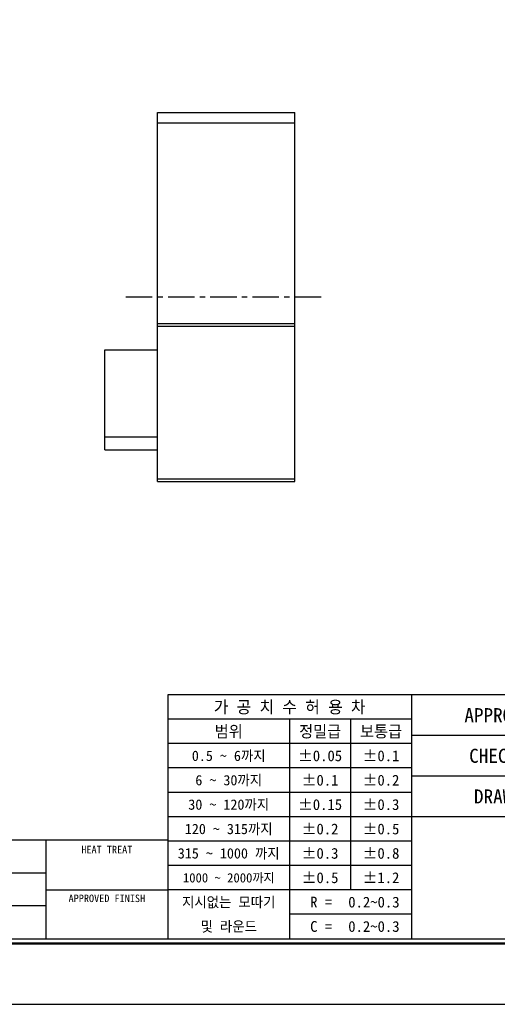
# Model space of a CAD drawing. Header units: millimetres. Extents: x 1532 to 2060, y 1208 to 1582.
# Tile 2 of 3: x 1788 to 1879, y 1208 to 1395. Entities that reach past the tile are written whole.
import ezdxf
from ezdxf.enums import TextEntityAlignment as Align

# ---------------------------------------------------------------- set-up
doc = ezdxf.new("R2010")
doc.units = ezdxf.units.MM
doc.linetypes.add('CENTER', pattern=[2, 1.25, -0.25, 0.25, -0.25])
for name, color, linetype in [('S1', 1, 'CENTER'), ('Z5', 7, 'Continuous'), ('Z7', 7, 'Continuous')]:
    doc.layers.add(name, color=color, linetype=linetype)

# ---------------------------------------------------------------- blocks, each defined once
blk = doc.blocks.new('란표제')
at = {"layer": 'Z7'}
for p, q in [((290.0000000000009, 33), (160.0000000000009, 33)), ((160.0000000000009, 33), (160.0000000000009, 7)), ((186.0000000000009, 33), (186.0000000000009, 7)), ((186.0000000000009, 30.39999999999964), (160.0000000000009, 30.39999999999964)), ((173.0000000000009, 30.39999999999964), (173.0000000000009, 7)), ((179.5000000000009, 30.39999999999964), (179.5000000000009, 12.20000000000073)), ((231.0000000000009, 28.66666666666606), (186.0000000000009, 28.66666666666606)), ((186.0000000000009, 27.79999999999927), (160.0000000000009, 27.79999999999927)), ((186.0000000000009, 25.20000000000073), (160.0000000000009, 25.20000000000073)), ((231.0000000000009, 24.33333333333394), (186.0000000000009, 24.33333333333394)), ((186.0000000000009, 22.60000000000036), (160.0000000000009, 22.60000000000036)), ((186.0000000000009, 20), (160.0000000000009, 20)), ((290.0000000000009, 20), (186.0000000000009, 20)), ((160.0000000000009, 17.5), (62, 17.5)), ((147.0000000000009, 17.5), (147.0000000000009, 7)), ((186.0000000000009, 17.39999999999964), (160.0000000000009, 17.39999999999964)), ((186.0000000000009, 14.79999999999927), (160.0000000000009, 14.79999999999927)), ((147.0000000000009, 14), (62, 14)), ((147.0000000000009, 12.20000000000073), (160.0000000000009, 12.20000000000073)), ((186.0000000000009, 12.20000000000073), (160.0000000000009, 12.20000000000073)), ((147.0000000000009, 10.5), (62, 10.5)), ((186.0000000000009, 9.600000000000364), (173.0000000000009, 9.600000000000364))]:
    blk.add_line(p, q, dxfattribs=at)
at = {"layer": 'Z7', "color": 0}
blk.add_line((0, 0), (297.0000000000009, 0), dxfattribs=at)
at = {"layer": 'Z7', "const_width": 0.25}
blk.add_lwpolyline([(290.5000000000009, 6.5), (290.5000000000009, 203.5), (10, 203.5), (10, 6.5)], close=True, dxfattribs=at)
at = {"layer": 'Z7'}
blk.add_lwpolyline([(290.0000000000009, 7), (290.0000000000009, 203), (10.5, 203), (10.5, 7)], close=True, dxfattribs=at)
at = {"layer": 'Z5', "ltscale": 0.5}
for tag, p, height in [('TITLE', (237.1657184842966, 24.40589700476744), 2.5), ('도번', (251.1811757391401, 15.64243272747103), 2.5), ('SCALE', (253.7810780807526, 9.552501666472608), 1.2), ('DATE', (277.0199167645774, 9.511328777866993), 1.2)]:
    blk.add_attdef(tag, p, '', height=height, dxfattribs=at)
at = {"layer": 'Z7'}
for s, height, p in [('가 공 치 수 허 용 차', 1.3, (173.0000000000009, 31.70000000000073)), ('APPROVED BY', 1.5, (197.2500000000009, 30.83333333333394)), ('범위', 1.25, (166.5000000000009, 29.10000000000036)), ('정밀급', 1.25, (176.2500000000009, 29.10000000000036)), ('보통급', 1.25, (182.7500000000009, 29.10000000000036)), ('0.5 ~ 6까지', 1.1, (166.5000000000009, 26.5)), ('%%P0.05', 1.15, (176.2500000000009, 26.5)), ('%%P0.1', 1.15, (182.7500000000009, 26.5)), ('CHECKED BY', 1.5, (197.2500000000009, 26.5)), ('6 ~ 30까지', 1.1, (166.5000000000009, 23.89999999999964)), ('%%P0.1', 1.15, (176.2500000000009, 23.89999999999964)), ('%%P0.2', 1.15, (182.7500000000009, 23.89999999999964)), ('DRAWED BY', 1.5, (197.2500000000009, 22.16666666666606)), ('30 ~ 120까지', 1.1, (166.5000000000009, 21.29999999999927)), ('%%P0.15', 1.15, (176.2500000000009, 21.29999999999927)), ('%%P0.3', 1.15, (182.7500000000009, 21.29999999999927)), ('120 ~ 315까지', 1.1, (166.5000000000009, 18.70000000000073)), ('%%P0.2', 1.15, (176.2500000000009, 18.70000000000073)), ('%%P0.5', 1.15, (182.7500000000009, 18.70000000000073)), ('HEAT TREAT', 0.8, (153.5000000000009, 16.5)), ('315 ~ 1000 까지', 1.1, (166.5000000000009, 16.10000000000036)), ('%%P0.3', 1.15, (176.2500000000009, 16.10000000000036)), ('%%P0.8', 1.15, (182.7500000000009, 16.10000000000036)), ('1000 ~ 2000까지', 0.9900000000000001, (166.5030811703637, 13.49078300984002)), ('%%P0.5', 1.15, (176.2500000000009, 13.5)), ('%%P1.2', 1.15, (182.7500000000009, 13.5)), ('APPROVED FINISH', 0.8, (153.5000000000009, 11.29999999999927)), ('지시없는 모따기', 1.1, (166.5000000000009, 10.89999999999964)), ('R = ', 1.15, (176.7500000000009, 10.89999999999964)), ('및 라운드', 1.1, (166.5000000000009, 8.299999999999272)), ('C = ', 1.15, (176.7500000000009, 8.299999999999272))]:
    blk.add_text(s, height=height, dxfattribs=at).set_placement(p, align=Align.MIDDLE_CENTER)
for tag, p in [('필렛', (179.2500000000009, 10.89999999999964)), ('모따기', (179.2500000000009, 8.299999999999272))]:
    blk.add_attdef(tag, text='', height=1.15, dxfattribs=at).set_placement(p, align=Align.MIDDLE_LEFT)

msp = doc.modelspace()

# ---------------------------------------------------------------- linework, layer by layer
for p, q in [((1814.402890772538, 1377.344139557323), (1840.402890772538, 1377.344139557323)), ((1814.402890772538, 1375.344139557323), (1814.402890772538, 1377.344139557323)), ((1840.402890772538, 1375.344139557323), (1840.402890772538, 1377.344139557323)), ((1814.402890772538, 1375.344139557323), (1840.402890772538, 1375.344139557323)), ((1814.402890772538, 1337.344139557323), (1814.402890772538, 1375.344139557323)), ((1840.402890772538, 1337.344139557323), (1840.402890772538, 1375.344139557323)), ((1814.402890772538, 1336.844139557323), (1814.402890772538, 1337.344139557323)), ((1814.402890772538, 1337.344139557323), (1840.402890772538, 1337.344139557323)), ((1814.402890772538, 1336.844139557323), (1840.402890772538, 1336.844139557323)), ((1814.402890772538, 1307.844139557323), (1814.402890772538, 1336.844139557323)), ((1840.402890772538, 1336.844139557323), (1840.402890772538, 1337.344139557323)), ((1840.402890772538, 1307.844139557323), (1840.402890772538, 1336.844139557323)), ((1804.402890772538, 1315.844139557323), (1804.402890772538, 1332.344139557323)), ((1804.402890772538, 1332.344139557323), (1814.402890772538, 1332.344139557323)), ((1804.402890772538, 1313.344139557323), (1804.402890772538, 1315.844139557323)), ((1804.402890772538, 1315.844139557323), (1814.402890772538, 1315.844139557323)), ((1804.402890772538, 1313.344139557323), (1814.402890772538, 1313.344139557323)), ((1814.402890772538, 1307.844139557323), (1840.402890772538, 1307.844139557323)), ((1814.402890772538, 1307.344139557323), (1814.402890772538, 1307.844139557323)), ((1814.402890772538, 1307.344139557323), (1840.402890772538, 1307.344139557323)), ((1840.402890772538, 1307.344139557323), (1840.402890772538, 1307.844139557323))]:
    msp.add_line(p, q)
at = {"layer": 'S1', "ltscale": 4}
msp.add_line((1808.402890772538, 1342.344139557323), (1846.402890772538, 1342.344139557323), dxfattribs=at)

# ---------------------------------------------------------------- block references
at = {"ltscale": 5}
ref = msp.add_blockref('란표제', (1531.93153476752, 1208.267813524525), dxfattribs=dict(at, xscale=1.777524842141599, yscale=1.777524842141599, zscale=1.777524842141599))
ref.add_attrib('모따기', '0.2~0.3', dxfattribs={"layer": 'Z7', "height": 2.044153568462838}).set_placement((1850.552862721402, 1223.021269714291), align=Align.MIDDLE_LEFT)
ref.add_attrib('필렛', '0.2~0.3', dxfattribs={"layer": 'Z7', "height": 2.044153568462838}).set_placement((1850.552862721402, 1227.64283430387), align=Align.MIDDLE_LEFT)

doc.saveas('drawing.dxf')
